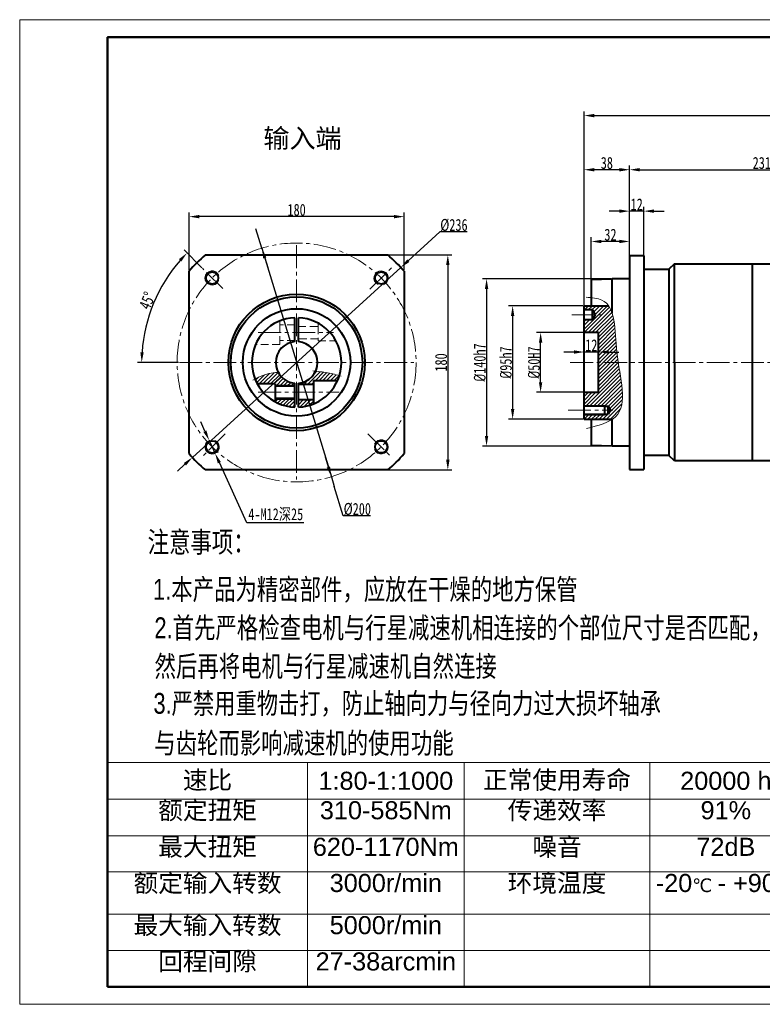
# Model space of a CAD drawing. Header units: millimetres. Extents: x -667 to 565, y -462 to 362.
# Tile 1 of 2: x -667 to -45, y -462 to 362. Entities that reach past the tile are written whole.
import ezdxf

# ---------------------------------------------------------------- set-up
doc = ezdxf.new("R2010")
doc.units = ezdxf.units.MM
doc.header["$PDSIZE"] = -5
doc.linetypes.add('CENTER2', pattern=[28.574999, 19.049999, -3.175, 3.175, -3.175])
doc.linetypes.add('DASHED2', pattern=[9.525, 6.35, -3.175])
doc.layers.get('0').update_dxf_attribs({"lineweight": 18})
for name, color, linetype, lineweight in [('中心线', 230, 'CENTER2', 18), ('剖面线', 161, 'Continuous', 15), ('图框_内框线', 5, 'Continuous', 50), ('图框_外框线', 7, 'Continuous', 18), ('尺寸线层', 3, 'Continuous', 18), ('粗实线', 7, 'Continuous', 40), ('细实线', 211, 'Continuous', 18), ('虚线', 61, 'DASHED2', 18)]:
    doc.layers.add(name, color=color, linetype=linetype, lineweight=lineweight)
doc.styles.get("Standard").update_dxf_attribs({"font": 'arial.ttf'})
doc.styles.add('宋体', font='txt', dxfattribs={"width": 0.75})
doc.dimstyles.new('ISO-25', dxfattribs={"dimtxt": 10, "dimasz": 8.5, "dimexe": 3.5, "dimexo": 0.625, "dimtad": 1, "dimdsep": 46, "dimtxsty": '宋体', "dimcen": 2.5, "dimdle": 17, "dimadec": 0, "dimazin": 0, "dimtfac": 1, "dimtmove": 0, "dimatfit": 3, "dimfxl": 0, "dimarcsym": 0})
doc.dimstyles.new('ISO-25$3', dxfattribs={"dimtxt": 12, "dimasz": 8, "dimexe": 3, "dimexo": 0, "dimgap": 2, "dimtad": 1, "dimtoh": 1, "dimdsep": 46, "dimtxsty": 'Standard', "dimcen": 2.5, "dimdle": 16, "dimadec": 0, "dimazin": 0, "dimtfac": 1, "dimtmove": 0, "dimatfit": 3, "dimfxl": 0, "dimtolj": 1, "dimarcsym": 0})

# ---------------------------------------------------------------- blocks, each defined once
blk = doc.blocks.new('*T4')
at = {"layer": '粗实线', "color": 0, "linetype": 'ByBlock', "lineweight": -2}
for p, q in [((0, 0), (581.05, 0)), ((0, 0), (0, -187.66)), ((167.41, 0), (167.41, -187.66)), ((298.45, 0), (298.45, -187.66)), ((453.95, 0), (453.95, -187.66)), ((581.05, 0), (581.05, -187.66)), ((0, -30.62), (581.05, -30.62)), ((0, -61.23), (581.05, -61.23)), ((0, -91.52), (581.05, -91.52)), ((0, -126.83), (581.05, -126.83)), ((0, -157.2), (581.05, -157.2)), ((0, -187.66), (581.05, -187.66))]:
    blk.add_line(p, q, dxfattribs=at)
at = {"layer": '粗实线', "color": 0}
for s, insert, char_height, width, attachment_point in [('速比', (83.71, -15.31), 15.131, 164.0499, 5), ('1:80-1:1000', (232.93, -15.31), 15.1314, 127.6791, 5), ('正常使用寿命', (376.2, -15.31), 15.131, 152.1338, 5), ('20000 h', (517.5, -15.31), 15.131, 123.7329, 5), ('额定扭矩', (83.71, -32.3), 15.131, 164.0499, 2), ('310-585Nm', (232.93, -32.3), 15.131, 127.6791, 2), ('传递效率', (376.2, -32.3), 15.131, 152.1338, 2), ('91%', (517.5, -32.3), 15.131, 123.7329, 2), ('最大扭矩', (83.71, -62.92), 15.131, 164.0499, 2), ('620-1170Nm', (232.93, -62.92), 15.131, 127.6791, 2), ('噪音', (376.2, -62.92), 15.131, 152.1338, 2), ('72dB', (517.5, -62.92), 15.131, 123.7329, 2), ('额定输入转数', (83.71, -93.21), 15.131, 164.0499, 2), ('3000r/min', (232.93, -93.21), 15.131, 127.6791, 2), ('环境温度', (376.2, -93.21), 15.131, 152.1338, 2), ('-20{\\H0.75x;\\C256;℃ \\H1.33333x;\\C7;- +90\\H0.75x;\\C256;℃}', (517.5, -93.21), 15.1314, 123.7329, 2), ('最大输入转数', (83.71, -128.51), 15.131, 164.0499, 2), ('5000r/min', (232.93, -128.51), 15.131, 127.6791, 2), ('回程间隙', (83.71, -158.88), 15.131, 164.0499, 2), ('27-38{\\H1.001x;\\C256;arcmin}', (232.93, -158.88), 15.1314, 127.6791, 2)]:
    blk.add_mtext(s, dxfattribs=dict(at, insert=insert, char_height=char_height, width=width, attachment_point=attachment_point))
blk = doc.blocks.new('*D20')
at = {"layer": 'Defpoints', "color": 0}
for p in [(-171.1, 145), (-276.27, 5), (-171.1, 5)]:
    blk.add_point(p, dxfattribs=at)
at = {"layer": '尺寸线层', "color": 0, "linetype": 'Continuous', "lineweight": -2}
for p, q in [((-171.73, 145), (-279.77, 145)), ((-276.27, 136.5), (-276.27, 13.5)), ((-171.73, 5), (-279.77, 5))]:
    blk.add_line(p, q, dxfattribs=at)
at = {"layer": '尺寸线层', "color": 0}
for points in [[(-277.69, 136.5), (-274.85, 136.5), (-276.27, 145)], [(-277.69, 13.5), (-274.85, 13.5), (-276.27, 5)]]:
    blk.add_solid(points, dxfattribs=at)
at = {"layer": '尺寸线层', "color": 0, "insert": (-281.9, 75), "char_height": 10, "attachment_point": 5, "rotation": 90, "style": '宋体'}
blk.add_mtext('\\A1;{\\fisocpeur|b0|i0|c0|p2;%%C}140h7', dxfattribs=at)
blk = doc.blocks.new('*D21')
at = {"layer": 'Defpoints', "color": 0}
for p in [(-194.6, 122.5), (-254.45, 27.5), (-194.6, 27.5)]:
    blk.add_point(p, dxfattribs=at)
at = {"layer": '尺寸线层', "color": 0, "linetype": 'Continuous', "lineweight": -2}
for p, q in [((-195.23, 122.5), (-257.95, 122.5)), ((-254.45, 114), (-254.45, 36)), ((-195.23, 27.5), (-257.95, 27.5))]:
    blk.add_line(p, q, dxfattribs=at)
at = {"layer": '尺寸线层', "color": 0}
for points in [[(-255.86, 114), (-253.03, 114), (-254.45, 122.5)], [(-255.86, 36), (-253.03, 36), (-254.45, 27.5)]]:
    blk.add_solid(points, dxfattribs=at)
at = {"layer": '尺寸线层', "color": 0, "insert": (-260.07, 75), "char_height": 10, "attachment_point": 5, "rotation": 90, "style": '宋体'}
blk.add_mtext('\\A1;{\\fisocpeur|b0|i0|c0|p2;%%C}95h7', dxfattribs=at)
blk = doc.blocks.new('*D22')
at = {"layer": 'Defpoints', "color": 0}
for p in [(-231.01, 100), (-194.6, 100), (-194.6, 50)]:
    blk.add_point(p, dxfattribs=at)
at = {"layer": '尺寸线层', "color": 0, "linetype": 'Continuous', "lineweight": -2}
for p, q in [((-195.23, 100), (-234.51, 100)), ((-231.01, 58.5), (-231.01, 91.5)), ((-195.23, 50), (-234.51, 50))]:
    blk.add_line(p, q, dxfattribs=at)
at = {"layer": '尺寸线层', "color": 0}
for points in [[(-232.43, 91.5), (-229.59, 91.5), (-231.01, 100)], [(-232.43, 58.5), (-229.59, 58.5), (-231.01, 50)]]:
    blk.add_solid(points, dxfattribs=at)
at = {"layer": '尺寸线层', "color": 0, "insert": (-236.63, 75), "char_height": 10, "attachment_point": 5, "rotation": 90, "style": '宋体'}
blk.add_mtext('\\A1;{\\fisocpeur|b0|i0|c134|p2;%%C}50H7', dxfattribs=at)
blk = doc.blocks.new('*D23')
at = {"layer": 'Defpoints', "color": 0}
for p in [(-194.6, 83.72), (-194.6, 75), (-182.6, 75)]:
    blk.add_point(p, dxfattribs=at)
at = {"layer": '尺寸线层', "color": 0, "linetype": 'Continuous', "lineweight": -2}
for p, q in [((-203.1, 83.72), (-211.6, 83.72)), ((-194.6, 75.63), (-194.6, 87.22)), ((-182.6, 83.72), (-194.6, 83.72)), ((-182.6, 75.63), (-182.6, 87.22)), ((-174.1, 83.72), (-165.6, 83.72))]:
    blk.add_line(p, q, dxfattribs=at)
at = {"layer": '尺寸线层', "color": 0}
for points in [[(-203.1, 85.14), (-203.1, 82.3), (-194.6, 83.72)], [(-174.1, 85.14), (-174.1, 82.3), (-182.6, 83.72)]]:
    blk.add_solid(points, dxfattribs=at)
at = {"layer": '尺寸线层', "color": 0, "insert": (-188.6, 89.35), "char_height": 10, "attachment_point": 5, "style": '宋体'}
blk.add_mtext('\\A1;12', dxfattribs=at)
blk = doc.blocks.new('*D24')
at = {"layer": 'Defpoints', "color": 0}
for p in [(-194.6, 236.37), (-156.6, 164.5), (-194.6, 122.5)]:
    blk.add_point(p, dxfattribs=at)
at = {"layer": '尺寸线层', "color": 0, "linetype": 'Continuous', "lineweight": -2}
for p, q in [((-194.6, 123.13), (-194.6, 239.87)), ((-156.6, 165.13), (-156.6, 239.87)), ((-165.1, 236.37), (-186.1, 236.37))]:
    blk.add_line(p, q, dxfattribs=at)
at = {"layer": '尺寸线层', "color": 0}
for points in [[(-186.1, 237.78), (-186.1, 234.95), (-194.6, 236.37)], [(-165.1, 237.78), (-165.1, 234.95), (-156.6, 236.37)]]:
    blk.add_solid(points, dxfattribs=at)
at = {"layer": '尺寸线层', "color": 0, "insert": (-175.6, 241.99), "char_height": 10, "attachment_point": 5, "style": '宋体'}
blk.add_mtext('\\A1;38', dxfattribs=at)
blk = doc.blocks.new('*D25')
at = {"layer": 'Defpoints', "color": 0}
for p in [(-188.6, 176.29), (-188.6, 144.5), (-156.6, 145)]:
    blk.add_point(p, dxfattribs=at)
at = {"layer": '尺寸线层', "color": 0, "linetype": 'Continuous', "lineweight": -2}
for p, q in [((-188.6, 145.13), (-188.6, 179.79)), ((-165.1, 176.29), (-180.1, 176.29)), ((-156.6, 145.63), (-156.6, 179.79))]:
    blk.add_line(p, q, dxfattribs=at)
at = {"layer": '尺寸线层', "color": 0}
for points in [[(-180.1, 177.71), (-180.1, 174.87), (-188.6, 176.29)], [(-165.1, 177.71), (-165.1, 174.87), (-156.6, 176.29)]]:
    blk.add_solid(points, dxfattribs=at)
at = {"layer": '尺寸线层', "color": 0, "insert": (-172.6, 181.91), "char_height": 10, "attachment_point": 5, "style": '宋体'}
blk.add_mtext('\\A1;32', dxfattribs=at)
blk = doc.blocks.new('*D26')
at = {"layer": 'Defpoints', "color": 0}
for p in [(-156.6, 201.69), (-156.6, 164.5), (-144.6, 164.5)]:
    blk.add_point(p, dxfattribs=at)
at = {"layer": '尺寸线层', "color": 0, "linetype": 'Continuous', "lineweight": -2}
for p, q in [((-165.1, 201.69), (-173.6, 201.69)), ((-156.6, 165.13), (-156.6, 205.19)), ((-144.6, 201.69), (-156.6, 201.69)), ((-144.6, 165.13), (-144.6, 205.19)), ((-136.1, 201.69), (-127.6, 201.69))]:
    blk.add_line(p, q, dxfattribs=at)
at = {"layer": '尺寸线层', "color": 0}
for points in [[(-165.1, 203.11), (-165.1, 200.27), (-156.6, 201.69)], [(-136.1, 203.11), (-136.1, 200.27), (-144.6, 201.69)]]:
    blk.add_solid(points, dxfattribs=at)
at = {"layer": '尺寸线层', "color": 0, "insert": (-150.6, 207.32), "char_height": 10, "attachment_point": 5, "style": '宋体'}
blk.add_mtext('\\A1;12', dxfattribs=at)
blk = doc.blocks.new('*D27')
at = {"layer": 'Defpoints', "color": 0}
for p in [(75, 236.37), (-156.6, 164.5), (75, 75)]:
    blk.add_point(p, dxfattribs=at)
at = {"layer": '尺寸线层', "color": 0, "linetype": 'Continuous', "lineweight": -2}
for p, q in [((-156.6, 165.13), (-156.6, 239.87)), ((75, 75.62), (75, 239.87)), ((-148.1, 236.37), (66.5, 236.37))]:
    blk.add_line(p, q, dxfattribs=at)
at = {"layer": '尺寸线层', "color": 0}
for points in [[(-148.1, 237.78), (-148.1, 234.95), (-156.6, 236.37)], [(66.5, 237.78), (66.5, 234.95), (75, 236.37)]]:
    blk.add_solid(points, dxfattribs=at)
at = {"layer": '尺寸线层', "color": 0, "insert": (-40.8, 241.99), "char_height": 10, "attachment_point": 5, "style": '宋体'}
blk.add_mtext('\\A1;231.6', dxfattribs=at)
blk = doc.blocks.new('*D30')
at = {"layer": 'Defpoints', "color": 0}
for p in [(150, 281.68), (-194.6, 122.5), (150, 90)]:
    blk.add_point(p, dxfattribs=at)
at = {"layer": '尺寸线层', "color": 0, "linetype": 'Continuous', "lineweight": -2}
for p, q in [((-194.6, 123.13), (-194.6, 285.18)), ((-186.1, 281.68), (141.5, 281.68)), ((150, 90.62), (150, 285.18))]:
    blk.add_line(p, q, dxfattribs=at)
at = {"layer": '尺寸线层', "color": 0}
for points in [[(-186.1, 283.09), (-186.1, 280.26), (-194.6, 281.68)], [(141.5, 283.09), (141.5, 280.26), (150, 281.68)]]:
    blk.add_solid(points, dxfattribs=at)
at = {"layer": '尺寸线层', "color": 0, "insert": (-22.3, 287.3), "char_height": 10, "attachment_point": 5, "style": '宋体'}
blk.add_mtext('\\A1;344.6', dxfattribs=at)
blk = doc.blocks.new('*X48')
at = {"layer": '粗实线'}
blk.add_circle((0, -0.18), 5.1, dxfattribs=at)
at = {"layer": '细实线'}
blk.add_arc((0, -0.18), 6, 290.1044, 245.31659, dxfattribs=at)
blk = doc.blocks.new('*X47')
at = {"layer": '细实线', "color": 0, "linetype": 'ByBlock', "lineweight": -2}
for p, rotation in [((7217.42, -3369.21), 90), ((7217.6, -3510.82), 180), ((7359.21, -3510.63), 270)]:
    blk.add_blockref('*X48', p, dxfattribs=dict(at, rotation=rotation))
blk.add_blockref('*X48', (7359.02, -3369.03), dxfattribs=at)
blk = doc.blocks.new('*D55')
at = {"layer": 'Defpoints', "color": 0}
for p in [(-464.33, 170.68), (-406.15, -20.67)]:
    blk.add_point(p, dxfattribs=at)
at = {"layer": '尺寸线层', "color": 0, "linetype": 'Continuous', "lineweight": -2}
for p, q in [((-466.81, 178.81), (-469.28, 186.94)), ((-464.33, 170.68), (-466.81, 178.81)), ((-464.33, 170.68), (-406.15, -20.67)), ((-406.15, -20.67), (-403.68, -28.8)), ((-396.18, -53.45), (-403.68, -28.8)), ((-373.35, -53.45), (-396.18, -53.45))]:
    blk.add_line(p, q, dxfattribs=at)
at = {"layer": '尺寸线层', "color": 0, "lineweight": -2}
for p, q in [((-461.86, 162.55), (-459.39, 154.41)), ((-408.62, -12.54), (-411.09, -4.41))]:
    blk.add_line(p, q, dxfattribs=at)
at = {"layer": '尺寸线层', "color": 0}
for points in [[(-460.51, 162.96), (-463.22, 162.13), (-464.33, 170.68)], [(-407.27, -12.13), (-409.98, -12.95), (-406.15, -20.67)]]:
    blk.add_solid(points, dxfattribs=at)
at = {"layer": '尺寸线层', "color": 0, "insert": (-384.45, -47.83), "char_height": 10, "attachment_point": 5, "style": '宋体'}
blk.add_mtext('\\A1;%%C200', dxfattribs=at)
blk = doc.blocks.new('*D56')
at = {"layer": 'Defpoints', "color": 0}
for p in [(-508.45, 9.75), (-503.45, -1.16)]:
    blk.add_point(p, dxfattribs=at)
at = {"layer": '尺寸线层', "color": 0, "linetype": 'Continuous', "lineweight": -2}
for p, q in [((-511.99, 17.47), (-515.54, 25.2)), ((-508.45, 9.75), (-503.45, -1.16)), ((-476.8, -59.32), (-499.91, -8.89)), ((-429.21, -59.32), (-476.8, -59.32))]:
    blk.add_line(p, q, dxfattribs=at)
at = {"layer": '尺寸线层', "color": 0}
for points in [[(-510.71, 18.07), (-513.28, 16.88), (-508.45, 9.75)], [(-498.62, -8.3), (-501.2, -9.48), (-503.45, -1.16)]]:
    blk.add_solid(points, dxfattribs=at)
at = {"layer": '尺寸线层', "color": 0, "insert": (-452.69, -52.55), "char_height": 10, "attachment_point": 5, "style": '宋体'}
blk.add_mtext('\\A1;4-M12深25', dxfattribs=at)
blk = doc.blocks.new('*D57')
at = {"layer": 'Defpoints', "color": 0}
for p in [(-525.24, 197.09), (-525.24, 151.32), (-345.24, 151.32)]:
    blk.add_point(p, dxfattribs=at)
at = {"layer": '尺寸线层', "color": 0, "linetype": 'Continuous', "lineweight": -2}
for p, q in [((-525.24, 151.94), (-525.24, 200.59)), ((-345.24, 151.94), (-345.24, 200.59)), ((-353.74, 197.09), (-516.74, 197.09))]:
    blk.add_line(p, q, dxfattribs=at)
at = {"layer": '尺寸线层', "color": 0}
for points in [[(-516.74, 198.51), (-516.74, 195.67), (-525.24, 197.09)], [(-353.74, 198.51), (-353.74, 195.67), (-345.24, 197.09)]]:
    blk.add_solid(points, dxfattribs=at)
at = {"layer": '尺寸线层', "color": 0, "insert": (-435.24, 202.72), "char_height": 10, "attachment_point": 5, "style": '宋体'}
blk.add_mtext('\\A1;180', dxfattribs=at)
blk = doc.blocks.new('*D58')
at = {"layer": 'Defpoints', "color": 0}
for p in [(-358.93, 165), (-358.93, -15), (-308.7, -15)]:
    blk.add_point(p, dxfattribs=at)
at = {"layer": '尺寸线层', "color": 0, "linetype": 'Continuous', "lineweight": -2}
for p, q in [((-358.3, 165), (-305.2, 165)), ((-308.7, 156.5), (-308.7, -6.5)), ((-358.3, -15), (-305.2, -15))]:
    blk.add_line(p, q, dxfattribs=at)
at = {"layer": '尺寸线层', "color": 0}
for points in [[(-310.12, 156.5), (-307.28, 156.5), (-308.7, 165)], [(-310.12, -6.5), (-307.28, -6.5), (-308.7, -15)]]:
    blk.add_solid(points, dxfattribs=at)
at = {"layer": '尺寸线层', "color": 0, "insert": (-314.32, 75), "char_height": 10, "attachment_point": 5, "rotation": 90, "style": '宋体'}
blk.add_mtext('\\A1;180', dxfattribs=at)
blk = doc.blocks.new('*D59')
at = {"layer": 'Defpoints', "color": 0}
for p in [(-348.03, 154.49), (-522.45, -4.48)]:
    blk.add_point(p, dxfattribs=at)
at = {"layer": '尺寸线层', "color": 0, "linetype": 'Continuous', "lineweight": -2}
for p, q in [((-315.31, 184.32), (-341.75, 160.22)), ((-292.47, 184.32), (-315.31, 184.32)), ((-522.45, -4.48), (-348.03, 154.49)), ((-528.73, -10.21), (-535.02, -15.94))]:
    blk.add_line(p, q, dxfattribs=at)
at = {"layer": '尺寸线层', "color": 0}
for points in [[(-342.7, 161.27), (-340.8, 159.17), (-348.03, 154.49)], [(-529.69, -9.16), (-527.78, -11.26), (-522.45, -4.48)]]:
    blk.add_solid(points, dxfattribs=at)
at = {"layer": '尺寸线层', "color": 0, "insert": (-303.58, 189.95), "char_height": 10, "attachment_point": 5, "style": '宋体'}
blk.add_mtext('\\A1;%%C236', dxfattribs=at)
blk = doc.blocks.new('*D60')
at = {"layer": 'Defpoints', "color": 0}
for p in [(-514.13, 153.89), (-547.53, 139.84), (-497.11, 136.88), (-533.35, 75), (-337.13, 75)]:
    blk.add_point(p, dxfattribs=at)
at = {"layer": '尺寸线层', "color": 0, "linetype": 'Continuous', "lineweight": -2}
for p, q in [((-514.57, 154.33), (-529.4, 169.17)), ((-533.97, 75), (-568.41, 75))]:
    blk.add_line(p, q, dxfattribs=at)
blk.add_arc((-435.24, 75), 129.66, 138.75665, 176.24335, dxfattribs=at)
at = {"layer": '尺寸线层', "color": 0}
for points in [[(-533.77, 161.45), (-531.7, 159.52), (-526.93, 166.69)], [(-563.21, 83.45), (-566.04, 83.55), (-564.91, 75)]]:
    blk.add_solid(points, dxfattribs=at)
at = {"layer": '尺寸线层', "color": 0, "insert": (-560.23, 126.78), "char_height": 10, "attachment_point": 5, "rotation": 67.5, "style": '宋体'}
blk.add_mtext('\\A1;45°', dxfattribs=at)

msp = doc.modelspace()

# ---------------------------------------------------------------- hatches: boundary and pattern name
at = {"layer": '剖面线'}
h = msp.add_hatch(dxfattribs=at)
h.set_pattern_fill('ANSI31', color=256, style=0, pattern_type=0)
h.set_pattern_definition([(45, (-1646.8707, -161.178), (-1.5715448, 1.5715448), [])])
edge = h.paths.add_edge_path(flags=0)
edge.add_line((-182.6, 75.004), (-166.065, 75.004))
edge.add_spline(control_points=[(-166.065, 75.004), (-163.191, 56.029), (-158.442, 37.253), (-169.894, 28.187), (-170.915, 27.504)], knot_values=[0, 0, 0, 0, 46.4115942, 50.5169592, 50.5169592, 50.5169592, 50.5169592], weights=[1, 1, 1, 1, 1], degree=3, periodic=0)
edge.add_line((-170.915, 27.504), (-188.6, 27.504))
edge.add_line((-188.6, 27.504), (-194.6, 27.504))
edge.add_line((-194.6, 27.504), (-194.6, 31.004))
edge.add_line((-194.6, 31.004), (-177.6, 31.004))
edge.add_line((-177.6, 31.004), (-177.6, 31.604))
edge.add_line((-177.6, 31.604), (-174.6, 31.604))
edge.add_line((-174.6, 31.604), (-172.637, 35.004))
edge.add_line((-172.637, 35.004), (-174.6, 38.404))
edge.add_line((-174.6, 38.404), (-177.6, 38.404))
edge.add_line((-177.6, 38.404), (-177.6, 39.004))
edge.add_line((-177.6, 39.004), (-194.6, 39.004))
edge.add_line((-194.6, 39.004), (-194.6, 50.004))
edge.add_line((-194.6, 50.004), (-182.6, 50.004))
edge.add_line((-182.6, 50.004), (-182.6, 75.004))
edge = h.paths.add_edge_path(flags=0)
edge.add_line((-182.6, 100.004), (-194.6, 100.004))
edge.add_line((-194.6, 100.004), (-194.6, 111.004))
edge.add_line((-194.6, 111.004), (-187.6, 111.004))
edge.add_line((-187.6, 111.004), (-185.291, 115.004))
edge.add_line((-185.291, 115.004), (-187.6, 119.004))
edge.add_line((-187.6, 119.004), (-194.6, 119.004))
edge.add_line((-194.6, 119.004), (-194.6, 122.504))
edge.add_line((-194.6, 122.504), (-188.6, 122.504))
edge.add_line((-188.6, 122.504), (-174.108, 122.504))
edge.add_spline(control_points=[(-174.108, 122.504), (-172.829, 120.722), (-171.856, 118.612), (-171.1, 116.249)], knot_values=[0, 0, 0, 0, 6.9694651, 6.9694651, 6.9694651, 6.9694651], weights=[1, 1, 1, 1], degree=3, periodic=0)
edge.add_spline(control_points=[(-171.1, 116.249), (-168.331, 107.594), (-168.517, 92.531), (-166.503, 77.895), (-166.065, 75.004)], knot_values=[0, 0, 0, 0, 33.2803013, 41.614468, 41.614468, 41.614468, 41.614468], weights=[1, 1, 1, 1, 1], degree=3, periodic=0)
edge.add_line((-166.065, 75.004), (-182.6, 75.004))
edge.add_line((-182.6, 75.004), (-182.6, 100.004))
h = msp.add_hatch(dxfattribs=at)
h.set_pattern_fill('ANSI31', color=256, style=0, pattern_type=0)
h.set_pattern_definition([(45, (316.125, -206.9373), (-1.571545, 1.571545), [])])
edge = h.paths.add_edge_path(flags=0)
edge.add_line((-421.242, 43.61), (-433.742, 43.61))
edge.add_line((-433.742, 43.61), (-433.742, 37.534))
edge.add_arc((-435.242, 75.004), 37.5, 272.292447, 291.921335)
edge.add_line((-421.242, 40.216), (-421.242, 43.61))
edge = h.paths.add_edge_path(flags=0)
edge.add_spline(control_points=[(-399.394, 63.996), (-402.683, 64.884), (-409.246, 66.591), (-415.983, 67.35), (-419.346, 67.685)], knot_values=[0, 0, 0, 0, 10.2035754, 20.3227264, 20.3227264, 20.3227264, 20.3227264], weights=[1, 1, 1, 1, 1], degree=3, periodic=0)
edge.add_arc((-435.242, 75.004), 17.5, 274.9171, 335.275732, ccw=False)
edge.add_line((-433.742, 57.569), (-433.742, 56.61))
edge.add_line((-433.742, 56.61), (-421.242, 56.61))
edge.add_line((-421.242, 56.61), (-421.242, 60.004))
edge.add_line((-421.242, 60.004), (-400.872, 60.004))
edge.add_arc((-435.242, 75.004), 37.5, 336.421822, 342.929062)
edge = h.paths.add_edge_path(flags=0)
edge.add_spline(control_points=[(-450.663, 66.733), (-455.092, 66.262), (-461.898, 65.401), (-467.961, 62.297), (-470.084, 61.139)], knot_values=[0, 0, 0, 0, 13.1859822, 20.3947608, 20.3947608, 20.3947608, 20.3947608], weights=[1, 1, 1, 1, 1], degree=3, periodic=0)
edge.add_arc((-435.242, 75.004), 37.5, 201.699794, 208.685402)
edge.add_line((-468.139, 57.004), (-453.242, 57.004))
edge.add_line((-453.242, 57.004), (-453.242, 56.004))
edge.add_line((-453.242, 56.004), (-436.742, 56.004))
edge.add_line((-436.742, 56.004), (-436.742, 57.569))
edge.add_arc((-435.242, 75.004), 17.5, 208.207009, 265.0829, ccw=False)
edge = h.paths.add_edge_path(flags=0)
edge.add_line((-436.742, 44.004), (-453.242, 44.004))
edge.add_line((-453.242, 44.004), (-453.242, 42.107))
edge.add_arc((-435.242, 75.004), 37.5, 241.314597, 267.707558)
edge.add_line((-436.742, 37.534), (-436.742, 44.004))
h.paths.add_polyline_path([(-436.742, 44.904), (-453.242, 44.904), (-453.242, 44.004), (-436.742, 44.004)], flags=0)
h.paths.add_polyline_path([(-436.742, 56.004), (-453.242, 56.004), (-453.242, 55.104), (-436.742, 55.104)], flags=0)

# ---------------------------------------------------------------- linework, layer by layer
at = {"layer": '中心线'}
for p, q in [((-435.242, 173.112), (-435.242, -23.104)), ((-497.114, 136.877), (-514.127, 153.89)), ((-373.837, 136.409), (-355.916, 154.33)), ((-204.865, 115.004), (-179.108, 115.004)), ((-467.3, 100.004), (-404.295, 100.004)), ((-533.35, 75.004), (-337.134, 75.004)), ((-206.186, 75.004), (76, 75.004)), ((-467.36, 50.004), (-399.552, 50.004)), ((-207.952, 35.004), (-170.665, 35.004)), ((-495.137, 15.108), (-513.67, -3.424)), ((-375.561, 15.324), (-357.316, -2.922))]:
    msp.add_line(p, q, dxfattribs=at)
msp.add_circle((-435.242, 75.004), 100, dxfattribs=at)
at = {"layer": '图框_内框线'}
msp.add_lwpolyline([(-593.506, -447.688), (549.944, -447.688), (549.944, 347.282), (-593.506, 347.282)], close=True, dxfattribs=at)
at = {"layer": '图框_外框线'}
msp.add_lwpolyline([(-667.013, -462.389), (564.646, -462.389), (564.646, 361.984), (-667.013, 361.984)], close=True, dxfattribs=at)
at = {"layer": '粗实线'}
for p, q in [((-156.6, 164.504), (-156.6, -14.496)), ((-156.6, 164.504), (-144.6, 164.504)), ((-144.6, 164.504), (-144.6, -14.496)), ((-119.1, 157.504), (-123.6, 153.004)), ((-119.1, 75.004), (-119.1, 157.504)), ((-119.1, 157.504), (-9.6, 157.5)), ((-53.6, -7.496), (-53.6, 157.504)), ((-144.6, 153.004), (-123.6, 153.004)), ((-123.6, 153.004), (-123.6, -2.996)), ((-188.6, 144.504), (-171.1, 145.004)), ((-188.6, 144.504), (-188.6, 122.504)), ((-156.6, 145.004), (-171.1, 145.004)), ((-171.1, 116.249), (-171.1, 145.004)), ((-194.6, 27.504), (-194.6, 122.504)), ((-194.6, 122.504), (-188.6, 122.504)), ((-187.6, 119.004), (-194.6, 119.004)), ((-188.6, 122.504), (-174.108, 122.504)), ((-187.6, 111.004), (-187.6, 119.004)), ((-187.6, 119.004), (-185.291, 115.004)), ((-436.742, 92.44), (-436.742, 112.474)), ((-433.742, 92.44), (-433.742, 112.474)), ((-194.6, 111.004), (-187.6, 111.004)), ((-185.291, 115.004), (-187.6, 111.004)), ((-182.6, 100.004), (-194.6, 100.004)), ((-182.6, 50.004), (-182.6, 100.004)), ((-119.1, 75.004), (-119.1, -7.496)), ((-421.242, 60.004), (-421.242, 40.216)), ((-421.242, 60.004), (-400.872, 60.004)), ((-453.242, 57.004), (-468.139, 57.004)), ((-453.242, 57.004), (-453.242, 42.107)), ((-436.742, 55.104), (-453.242, 55.104)), ((-436.742, 37.534), (-436.742, 57.569)), ((-433.742, 37.534), (-433.742, 57.569)), ((-421.242, 56.61), (-433.742, 56.61)), ((-194.6, 50.004), (-182.6, 50.004)), ((-436.742, 44.904), (-453.242, 44.904)), ((-421.242, 43.61), (-433.742, 43.61)), ((-177.6, 38.404), (-194.6, 38.404)), ((-177.6, 39.004), (-177.6, 31.004)), ((-177.6, 38.404), (-174.6, 38.404)), ((-174.6, 31.604), (-174.6, 38.404)), ((-174.6, 38.404), (-172.637, 35.004)), ((-172.637, 35.004), (-174.6, 31.604)), ((-194.6, 31.604), (-177.6, 31.604)), ((-194.6, 27.504), (-188.6, 27.504)), ((-188.6, 27.504), (-188.6, 5.504)), ((-188.6, 27.504), (-170.915, 27.504)), ((-177.6, 31.604), (-174.6, 31.604)), ((-171.1, 5.004), (-171.1, 27.382)), ((-171.1, 5.004), (-188.6, 5.504)), ((-156.6, 5.004), (-171.1, 5.004)), ((-123.6, -2.996), (-144.6, -2.996)), ((-119.1, -7.496), (-123.6, -2.996)), ((-9.6, -7.496), (-119.1, -7.496)), ((-156.6, -14.496), (-144.6, -14.496))]:
    msp.add_line(p, q, dxfattribs=at)
for points in [[(-511.557, 165.004), (-358.927, 165.004)], [(-525.242, -1.311), (-525.242, 151.319)], [(-345.242, 151.319), (-345.242, -1.311)], [(-358.927, -14.996), (-511.557, -14.996)]]:
    msp.add_lwpolyline(points, dxfattribs=at)
for radius in [57.15, 55, 45]:
    msp.add_circle((-435.242, 75.004), radius, dxfattribs=at)
for radius, start, end in [(118, 130.296143, 139.703857), (118, 40.296143, 49.703857), (37.5, 92.292443, 267.707557), (37.5, 272.292443, 87.707557), (17.5, 94.9171, 265.0829), (17.5, 274.9171, 85.0829), (118, 220.296143, 229.703857), (118, 310.296143, 319.703857)]:
    msp.add_arc((-435.242, 75.004), radius, start, end, dxfattribs=at)
at = {"layer": '细实线'}
for p, q in [((-436.742, 56.004), (-453.242, 56.004)), ((-436.742, 44.004), (-453.242, 44.004)), ((-194.6, 39.004), (-177.6, 39.004)), ((-194.6, 31.004), (-177.6, 31.004))]:
    msp.add_line(p, q, dxfattribs=at)
for points, knots in [([(-192.936, 129.615), (-188.169, 129.22), (-167.222, 127.486), (-171.056, 79.315), (-153.775, 29.732), (-182.981, 22.122), (-192.573, 19.623)], [0, 0, 0, 0, 13.7056622, 60.2173908, 115.796093, 142.9790249, 142.9790249, 142.9790249, 142.9790249]), ([(-471.838, 60.172), (-469.136, 61.67), (-462.166, 65.536), (-454.191, 66.366), (-449.307, 66.875)], [0, 0, 0, 0, 9.2042158, 23.7473097, 23.7473097, 23.7473097, 23.7473097]), ([(-421.615, 67.906), (-417.494, 67.508), (-409.49, 66.735), (-401.731, 64.63), (-397.966, 63.609)], [0, 0, 0, 0, 12.3973776, 24.0800749, 24.0800749, 24.0800749, 24.0800749])]:
    msp.add_open_spline(points, degree=3, knots=knots, dxfattribs=at)
at = {"layer": '虚线'}
for p, q in [((-449.242, 106.504), (-449.242, 109.793)), ((-417.242, 105.104), (-417.242, 107.902)), ((-436.742, 106.504), (-449.242, 106.504)), ((-449.242, 106.504), (-449.242, 93.504)), ((-433.742, 105.104), (-417.242, 105.104)), ((-417.242, 105.104), (-417.242, 94.904)), ((-449.242, 90.004), (-449.242, 93.504)), ((-436.742, 93.504), (-449.242, 93.504)), ((-417.242, 94.904), (-433.742, 94.904)), ((-417.242, 93.004), (-417.242, 94.904)), ((-417.242, 93.004), (-402.344, 93.004)), ((-449.242, 90.004), (-469.611, 90.004))]:
    msp.add_line(p, q, dxfattribs=at)

# ---------------------------------------------------------------- block references
msp.add_blockref('*T4', (-593.506, -260.031))
at = {"layer": '细实线'}
msp.add_blockref('*X47', (-7723.555, 3514.927), dxfattribs=at)

# ---------------------------------------------------------------- texts
at = {"width": 0.75}
for s, height, p in [('注意事项：', 17.5, (-559.926, -84.125)), ('1.本产品为精密部件，应放在干燥的地方保管', 17.5, (-555.436, -123.703)), ('2.首先严格检查电机与行星减速机相连接的个部位尺寸是否匹配，', 17.5, (-554.269, -155.883)), ('然后再将电机与行星减速机自然连接', 17.5, (-554.123, -188.064)), ('3.严禁用重物击打，防止轴向力与径向力过大损坏轴承', 17.40717, (-555.068, -219.116)), ('与齿轮而影响减速机的使用功能', 17.5, (-554.415, -252.425))]:
    msp.add_text(s, height=height, dxfattribs=at).set_placement(p)
at = {"layer": '粗实线', "insert": (-397.604, 270.725), "char_height": 16, "width": 91.85297, "attachment_point": 3}
msp.add_mtext('{\\fSimSun|b0|i0|c0|p34;输入端}', dxfattribs=at)

# ---------------------------------------------------------------- dimensions: what is measured, and where the dimension line sits
at = {"layer": '尺寸线层'}
for base, p1, p2, picture, middle in [((150, 281.676), (-194.6, 122.504), (150, 90), '*D30', (-22.3, 287.301)), ((75, 236.367), (-156.6, 164.504), (75, 75), '*D27', (-40.8, 241.992))]:
    dim = msp.add_linear_dim(base=base, p1=p1, p2=p2, dimstyle='ISO-25', override={"dimsah": 1, "dimtolj": 1, "dimtzin": 8}, dxfattribs=at)
    dim.commit()
    dim.dimension.update_dxf_attribs({"geometry": picture, "text_midpoint": middle})
for base, p1, p2, picture, middle in [((-194.6, 236.367), (-156.6, 164.504), (-194.6, 122.504), '*D24', (-175.6, 241.992)), ((-525.242, 197.091), (-345.242, 151.319), (-525.242, 151.319), '*D57', (-435.242, 202.716)), ((-156.6, 201.691), (-144.6, 164.504), (-156.6, 164.504), '*D26', (-150.6, 207.316)), ((-188.6, 176.29), (-156.6, 145.004), (-188.6, 144.504), '*D25', (-172.6, 181.915)), ((-194.6, 83.721), (-182.6, 75.004), (-194.6, 75.004), '*D23', (-188.6, 89.346))]:
    dim = msp.add_linear_dim(base=base, p1=p1, p2=p2, angle=180, dimstyle='ISO-25', override={"dimsah": 1, "dimtolj": 1, "dimtzin": 8}, dxfattribs=at)
    dim.commit()
    dim.dimension.update_dxf_attribs({"geometry": picture, "text_midpoint": middle})
for p1, p2, override, picture, middle in [((-522.452, -4.484), (-348.032, 154.493), {"dimtxt": 10, "dimasz": 8.5, "dimexe": 3.5, "dimexo": 0.625, "dimgap": 0.625, "dimpost": '%%C<>', "dimtxsty": '宋体', "dimsah": 1, "dimdle": 17}, '*D59', (-303.577, 184.321)), ((-464.335, 170.679), (-406.149, -20.67), {"dimtxt": 10, "dimasz": 8.5, "dimexe": 3.5, "dimexo": 0.625, "dimgap": 0.625, "dimpost": '%%C<>', "dimtxsty": '宋体', "dimsah": 1, "dimdle": 17, "dimtzin": 8}, '*D55', (-384.451, -53.453))]:
    dim = msp.add_diameter_dim_2p(p1=p1, p2=p2, dimstyle='ISO-25$3', override=override, dxfattribs=at)
    dim.commit()
    dim.dimension.update_dxf_attribs({"geometry": picture, "text_midpoint": middle, "dimtype": 163})
dim = msp.add_angular_dim_2l(base=(-547.534, 139.836), line1=((-533.35, 75.004), (-337.134, 75.004)), line2=((-497.114, 136.877), (-514.127, 153.89)), dimstyle='ISO-25', override={"dimsah": 1, "dimtolj": 1}, dxfattribs=at)
dim.commit()
dim.dimension.update_dxf_attribs({"geometry": '*D60', "text_midpoint": (-560.232, 126.777)})
dim = msp.add_linear_dim(base=(-308.699, -14.996), p1=(-358.927, 165.004), p2=(-358.927, -14.996), angle=90, dimstyle='ISO-25', override={"dimsah": 1, "dimtolj": 1, "dimtzin": 8}, dxfattribs=at)
dim.commit()
dim.dimension.update_dxf_attribs({"geometry": '*D58', "text_midpoint": (-308.699, 75.004), "dimtype": 160})
dim = msp.add_linear_dim(base=(-276.27, 5.004), p1=(-171.1, 145.004), p2=(-171.1, 5.004), angle=90, text='{\\fisocpeur|b0|i0|c0|p2;%%C}<>h7', dimstyle='ISO-25', override={"dimsah": 1, "dimtolj": 1}, dxfattribs=at)
dim.commit()
dim.dimension.update_dxf_attribs({"geometry": '*D20', "text_midpoint": (-276.27, 75.004), "dimtype": 160})
for base, p1, p2, text, picture, middle in [((-254.448, 27.504), (-194.6, 122.504), (-194.6, 27.504), '{\\fisocpeur|b0|i0|c0|p2;%%C}<>h7', '*D21', (-260.073, 75.004)), ((-231.009, 100.004), (-194.6, 50.004), (-194.6, 100.004), '{\\fisocpeur|b0|i0|c134|p2;%%C}<>H7', '*D22', (-236.634, 75.004))]:
    dim = msp.add_linear_dim(base=base, p1=p1, p2=p2, angle=90, text=text, dimstyle='ISO-25', override={"dimsah": 1, "dimtolj": 1}, dxfattribs=at)
    dim.commit()
    dim.dimension.update_dxf_attribs({"geometry": picture, "text_midpoint": middle})
dim = msp.add_diameter_dim_2p(p1=(-508.452, 9.748), p2=(-503.452, -1.161), text='4-M12深25', dimstyle='ISO-25$3', override={"dimtxt": 10, "dimasz": 8.5, "dimexe": 3.5, "dimexo": 0.625, "dimgap": 0.625, "dimpost": '%%C<>', "dimtxsty": '宋体', "dimsah": 1, "dimdle": 17}, dxfattribs=at)
dim.commit()
dim.dimension.update_dxf_attribs({"geometry": '*D56', "text_midpoint": (-452.691, -59.318), "dimtype": 163})

doc.saveas('drawing.dxf')
